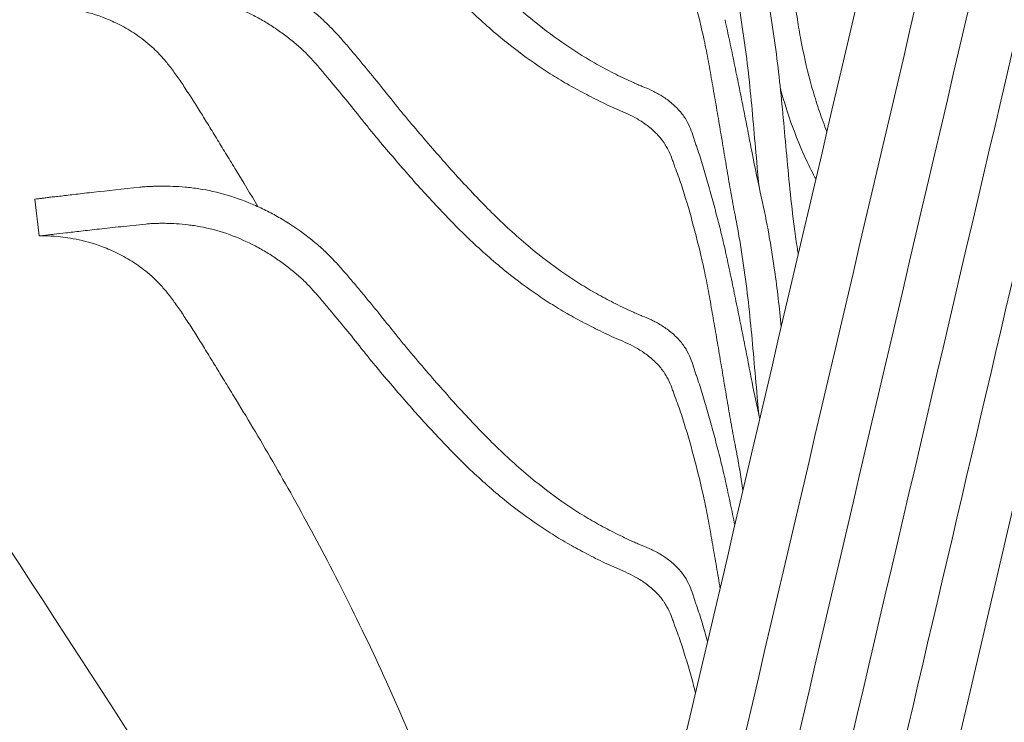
# Model space of a CAD drawing. Header units: centimetres. Extents: x -28 to 145, y -313 to 96.
# Tile 39 of 64: x 78 to 99, y -132 to -118. Entities that reach past the tile are written whole.
import ezdxf

# ---------------------------------------------------------------- set-up
doc = ezdxf.new("R2010")
doc.units = ezdxf.units.CM
doc.layers.add('Main lines', color=7, linetype='Continuous', lineweight=13, true_color=0x000000)
doc.layers.add('Predefinito', color=7, linetype='Continuous', true_color=0x000000)

# ---------------------------------------------------------------- blocks, each defined once
blk = doc.blocks.new('CB-298_Petal_Stacked_2D_Side')
at = {"layer": 'Main lines'}
blk.add_line((-39.217, 77.412), (-39.125, 76.645), dxfattribs=at)
for points in [[(-18.27, 97.932), (-21.06, 86.013), (-23.849, 74.093), (-26.639, 62.174)], [(-25.471, 61.899), (-22.681, 73.819), (-19.892, 85.739), (-17.102, 97.658)], [(-25.471, 57.126), (-22.681, 69.046), (-19.892, 80.966), (-17.102, 92.886)], [(-24.738, 55.483), (-22.193, 66.36), (-19.647, 77.236), (-17.102, 88.113)], [(-23.59, 55.616), (-21.428, 64.857), (-19.265, 74.099), (-17.102, 83.34)], [(-22.433, 55.788), (-20.656, 63.381), (-18.879, 70.974), (-17.102, 78.567)], [(-29.228, 53.957), (-34.463, 62.014), (-39.698, 70.071), (-44.933, 78.128)], [(-37.028, 77.66), (-37.391, 77.622), (-37.709, 77.586), (-37.983, 77.556)], [(-21.276, 55.96), (-19.884, 61.905), (-18.493, 67.85), (-17.102, 73.794)], [(-20.118, 56.132), (-19.113, 60.429), (-18.107, 64.725), (-17.102, 69.022)]]:
    blk.add_open_spline(points, degree=3, dxfattribs=at)
for points, knots in [([(-28.809, 81.09), (-29.072, 81.303), (-29.325, 81.529), (-29.694, 81.884), (-29.816, 82.006), (-30.055, 82.252), (-30.173, 82.378), (-30.409, 82.632), (-30.526, 82.761), (-30.758, 83.023), (-30.874, 83.155), (-31.106, 83.422), (-31.222, 83.557), (-31.395, 83.761), (-31.453, 83.83), (-31.567, 83.968), (-31.624, 84.038), (-31.793, 84.248), (-31.906, 84.39), (-32.135, 84.674), (-32.251, 84.816), (-32.429, 85.03), (-32.488, 85.102), (-32.608, 85.245), (-32.669, 85.316), (-32.761, 85.424), (-32.793, 85.46), (-32.856, 85.532), (-32.888, 85.568), (-32.953, 85.639), (-32.986, 85.675), (-33.053, 85.745), (-33.088, 85.78), (-33.193, 85.883), (-33.265, 85.949), (-33.415, 86.077), (-33.492, 86.139), (-33.729, 86.32), (-33.896, 86.434), (-34.161, 86.591), (-34.252, 86.641), (-34.436, 86.736), (-34.529, 86.78), (-34.814, 86.906), (-35.011, 86.978), (-35.214, 87.039)], [80.733247, 80.733247, 80.733247, 80.733247, 93.514364, 93.514364, 99.904922, 99.904922, 106.29548, 106.29548, 112.686038, 112.686038, 119.076596, 119.076596, 125.467154, 125.467154, 128.662433, 128.662433, 131.857713, 131.857713, 138.248271, 138.248271, 144.638829, 144.638829, 147.834108, 147.834108, 151.029387, 151.029387, 152.627027, 152.627027, 154.224666, 154.224666, 155.822306, 155.822306, 157.419945, 157.419945, 160.615224, 160.615224, 163.810503, 163.810503, 170.201062, 170.201062, 173.396341, 173.396341, 176.59162, 176.59162, 182.982178, 182.982178, 182.982178, 182.982178]), ([(-22.745, 78.812), (-22.772, 78.88), (-22.799, 78.949), (-22.876, 79.158), (-22.924, 79.301), (-23.014, 79.584), (-23.055, 79.726), (-23.169, 80.152), (-23.232, 80.436), (-23.312, 80.862), (-23.336, 81.003), (-23.369, 81.216), (-23.38, 81.286), (-23.4, 81.427), (-23.41, 81.497), (-23.456, 81.846), (-23.486, 82.12), (-23.542, 82.66), (-23.566, 82.925), (-23.614, 83.45), (-23.637, 83.708), (-23.71, 84.477), (-23.763, 84.979), (-23.868, 85.729), (-23.907, 85.978), (-23.997, 86.477), (-24.047, 86.727), (-24.104, 86.98)], [-91.120824, -91.120824, -91.120824, -91.120824, -88.918503, -88.918503, -84.472578, -84.472578, -80.026653, -80.026653, -71.134803, -71.134803, -66.688877, -66.688877, -64.465915, -64.465915, -62.242952, -62.242952, -53.351102, -53.351102, -44.459252, -44.459252, -35.567401, -35.567401, -17.783701, -17.783701, -8.89185, -8.89185, 0, 0, 0, 0]), ([(-29.4, 80.665), (-29.523, 80.764), (-29.645, 80.866), (-29.883, 81.074), (-30.001, 81.181), (-30.232, 81.4), (-30.347, 81.512), (-30.573, 81.739), (-30.684, 81.855), (-30.906, 82.09), (-31.016, 82.209), (-31.236, 82.451), (-31.344, 82.573), (-31.562, 82.822), (-31.671, 82.947), (-31.889, 83.2), (-31.998, 83.328), (-32.159, 83.523), (-32.213, 83.589), (-32.32, 83.721), (-32.373, 83.787), (-32.532, 83.987), (-32.639, 84.121), (-32.856, 84.388), (-32.966, 84.521), (-33.133, 84.72), (-33.189, 84.786), (-33.274, 84.886), (-33.303, 84.919), (-33.36, 84.984), (-33.389, 85.017), (-33.476, 85.114), (-33.535, 85.177), (-33.627, 85.268), (-33.659, 85.298), (-33.723, 85.356), (-33.755, 85.385), (-33.855, 85.47), (-33.925, 85.525), (-34.067, 85.632), (-34.14, 85.684), (-34.291, 85.786), (-34.369, 85.834), (-34.528, 85.928), (-34.611, 85.973), (-34.865, 86.1), (-35.041, 86.175), (-35.225, 86.239)], [125.544604, 125.544604, 125.544604, 125.544604, 131.547296, 131.547296, 137.549988, 137.549988, 143.55268, 143.55268, 149.555372, 149.555372, 155.558065, 155.558065, 161.560757, 161.560757, 167.563449, 167.563449, 173.566141, 173.566141, 176.567487, 176.567487, 179.568833, 179.568833, 185.571525, 185.571525, 191.574217, 191.574217, 194.575563, 194.575563, 196.076236, 196.076236, 197.576909, 197.576909, 200.578255, 200.578255, 202.078928, 202.078928, 203.579601, 203.579601, 206.580947, 206.580947, 209.582293, 209.582293, 212.583639, 212.583639, 215.584986, 215.584986, 221.587678, 221.587678, 221.587678, 221.587678]), ([(-25.298, 80.716), (-25.357, 80.988), (-25.421, 81.255), (-25.56, 81.782), (-25.634, 82.041), (-25.731, 82.356), (-25.751, 82.419), (-25.792, 82.543), (-25.814, 82.605), (-25.859, 82.728), (-25.882, 82.79), (-25.915, 82.881), (-25.926, 82.911), (-25.948, 82.971), (-25.958, 83.001), (-25.991, 83.09), (-26.015, 83.15), (-26.062, 83.242), (-26.079, 83.273), (-26.108, 83.32), (-26.119, 83.336), (-26.14, 83.368), (-26.152, 83.384), (-26.188, 83.432), (-26.213, 83.463), (-26.269, 83.525), (-26.3, 83.556), (-26.362, 83.615), (-26.394, 83.644), (-26.461, 83.698), (-26.495, 83.725), (-26.564, 83.774), (-26.599, 83.797), (-26.668, 83.84), (-26.703, 83.861), (-26.806, 83.918), (-26.872, 83.95), (-27.002, 84.008), (-27.066, 84.035), (-27.193, 84.09), (-27.256, 84.118), (-27.383, 84.177), (-27.445, 84.208), (-27.57, 84.27), (-27.632, 84.301), (-27.817, 84.396), (-27.938, 84.461), (-28.177, 84.595), (-28.295, 84.665), (-28.526, 84.808), (-28.639, 84.882), (-28.974, 85.109), (-29.19, 85.269), (-29.4, 85.438)], [44.040833, 44.040833, 44.040833, 44.040833, 54.228804, 54.228804, 64.416776, 64.416776, 66.963769, 66.963769, 69.510761, 69.510761, 72.057754, 72.057754, 73.331251, 73.331251, 74.604747, 74.604747, 77.15174, 77.15174, 78.425236, 78.425236, 79.061985, 79.061985, 79.698733, 79.698733, 80.972229, 80.972229, 82.245726, 82.245726, 83.519222, 83.519222, 84.792719, 84.792719, 86.066215, 86.066215, 87.339711, 87.339711, 89.886704, 89.886704, 92.433697, 92.433697, 94.98069, 94.98069, 97.527683, 97.527683, 100.074676, 100.074676, 105.168661, 105.168661, 110.262647, 110.262647, 115.356633, 115.356633, 125.544604, 125.544604, 125.544604, 125.544604]), ([(-28.809, 76.317), (-29.072, 76.53), (-29.325, 76.756), (-29.694, 77.112), (-29.816, 77.233), (-30.055, 77.479), (-30.173, 77.605), (-30.409, 77.859), (-30.526, 77.988), (-30.758, 78.25), (-30.874, 78.382), (-31.106, 78.649), (-31.222, 78.784), (-31.395, 78.988), (-31.453, 79.057), (-31.567, 79.196), (-31.624, 79.265), (-31.793, 79.476), (-31.906, 79.617), (-32.135, 79.901), (-32.251, 80.043), (-32.429, 80.257), (-32.488, 80.329), (-32.608, 80.472), (-32.669, 80.544), (-32.761, 80.651), (-32.793, 80.687), (-32.856, 80.759), (-32.888, 80.795), (-32.953, 80.866), (-32.986, 80.902), (-33.053, 80.972), (-33.088, 81.007), (-33.193, 81.11), (-33.265, 81.176), (-33.415, 81.304), (-33.492, 81.366), (-33.729, 81.547), (-33.896, 81.661), (-34.161, 81.818), (-34.252, 81.868), (-34.436, 81.963), (-34.529, 82.007), (-34.814, 82.133), (-35.011, 82.206), (-35.214, 82.267)], [80.733247, 80.733247, 80.733247, 80.733247, 93.514364, 93.514364, 99.904922, 99.904922, 106.29548, 106.29548, 112.686038, 112.686038, 119.076596, 119.076596, 125.467154, 125.467154, 128.662433, 128.662433, 131.857713, 131.857713, 138.248271, 138.248271, 144.638829, 144.638829, 147.834108, 147.834108, 151.029387, 151.029387, 152.627027, 152.627027, 154.224666, 154.224666, 155.822306, 155.822306, 157.419945, 157.419945, 160.615224, 160.615224, 163.810503, 163.810503, 170.201062, 170.201062, 173.396341, 173.396341, 176.59162, 176.59162, 182.982178, 182.982178, 182.982178, 182.982178]), ([(-23.341, 76.265), (-23.347, 76.301), (-23.353, 76.336), (-23.369, 76.443), (-23.38, 76.514), (-23.4, 76.654), (-23.41, 76.725), (-23.456, 77.073), (-23.486, 77.347), (-23.542, 77.887), (-23.566, 78.152), (-23.614, 78.677), (-23.637, 78.936), (-23.71, 79.704), (-23.763, 80.207), (-23.868, 80.956), (-23.907, 81.205), (-23.997, 81.704), (-24.047, 81.955), (-24.104, 82.207)], [-67.810614, -67.810614, -67.810614, -67.810614, -66.688877, -66.688877, -64.465915, -64.465915, -62.242952, -62.242952, -53.351102, -53.351102, -44.459252, -44.459252, -35.567401, -35.567401, -17.783701, -17.783701, -8.89185, -8.89185, 0, 0, 0, 0]), ([(-24.655, 81.855), (-24.629, 81.726), (-24.606, 81.599), (-24.561, 81.344), (-24.54, 81.217), (-24.48, 80.835), (-24.445, 80.582), (-24.349, 79.817), (-24.303, 79.302), (-24.233, 78.509), (-24.21, 78.242), (-24.177, 77.874), (-24.168, 77.779), (-24.158, 77.683)], [826.748277, 826.748277, 826.748277, 826.748277, 831.298096, 831.298096, 835.847915, 835.847915, 844.947553, 844.947553, 863.146828, 863.146828, 872.246466, 872.246466, 875.414537, 875.414537, 875.414537, 875.414537]), ([(-39.125, 81.418), (-39.11, 81.418), (-39.07, 81.419), (-38.937, 81.418), (-38.844, 81.416), (-38.607, 81.394), (-38.463, 81.374), (-38.126, 81.3), (-37.934, 81.245), (-37.624, 81.12), (-37.517, 81.07), (-37.298, 80.954), (-37.186, 80.886), (-37.019, 80.77), (-36.963, 80.728), (-36.852, 80.639), (-36.797, 80.592), (-36.69, 80.492), (-36.639, 80.441), (-36.563, 80.358), (-36.537, 80.329), (-36.486, 80.267), (-36.46, 80.235), (-36.381, 80.136), (-36.328, 80.065), (-36.222, 79.915), (-36.168, 79.836), (-36.058, 79.67), (-36.002, 79.584), (-35.889, 79.408), (-35.832, 79.317), (-35.716, 79.131), (-35.658, 79.036), (-35.538, 78.841), (-35.477, 78.741), (-35.352, 78.537), (-35.289, 78.433), (-35.224, 78.328)], [366.050113, 366.050113, 366.050113, 366.050113, 381.302583, 381.302583, 396.555052, 396.555052, 411.807521, 411.807521, 427.05999, 427.05999, 434.686224, 434.686224, 442.312459, 442.312459, 446.125576, 446.125576, 449.938693, 449.938693, 453.75181, 453.75181, 455.658369, 455.658369, 457.564928, 457.564928, 461.378045, 461.378045, 465.191162, 465.191162, 469.004279, 469.004279, 472.817397, 472.817397, 476.630514, 476.630514, 480.443631, 480.443631, 484.256748, 484.256748, 484.256748, 484.256748]), ([(-29.4, 75.892), (-29.523, 75.991), (-29.645, 76.093), (-29.883, 76.301), (-30.001, 76.408), (-30.232, 76.627), (-30.347, 76.739), (-30.573, 76.966), (-30.684, 77.082), (-30.906, 77.317), (-31.016, 77.437), (-31.236, 77.678), (-31.344, 77.8), (-31.562, 78.049), (-31.671, 78.174), (-31.889, 78.428), (-31.998, 78.555), (-32.159, 78.75), (-32.213, 78.816), (-32.32, 78.948), (-32.373, 79.015), (-32.532, 79.214), (-32.639, 79.348), (-32.856, 79.615), (-32.966, 79.749), (-33.133, 79.947), (-33.189, 80.014), (-33.274, 80.113), (-33.303, 80.146), (-33.36, 80.212), (-33.389, 80.244), (-33.476, 80.341), (-33.535, 80.404), (-33.627, 80.496), (-33.659, 80.525), (-33.723, 80.583), (-33.755, 80.612), (-33.855, 80.697), (-33.925, 80.752), (-34.067, 80.859), (-34.14, 80.912), (-34.291, 81.013), (-34.369, 81.062), (-34.528, 81.155), (-34.611, 81.2), (-34.865, 81.328), (-35.041, 81.402), (-35.225, 81.467)], [81.503771, 81.503771, 81.503771, 81.503771, 87.506463, 87.506463, 93.509155, 93.509155, 99.511847, 99.511847, 105.514539, 105.514539, 111.517231, 111.517231, 117.519924, 117.519924, 123.522616, 123.522616, 129.525308, 129.525308, 132.526654, 132.526654, 135.528, 135.528, 141.530692, 141.530692, 147.533384, 147.533384, 150.53473, 150.53473, 152.035403, 152.035403, 153.536076, 153.536076, 156.537422, 156.537422, 158.038095, 158.038095, 159.538768, 159.538768, 162.540114, 162.540114, 165.54146, 165.54146, 168.542806, 168.542806, 171.544152, 171.544152, 177.546845, 177.546845, 177.546845, 177.546845]), ([(-25.52, 78.699), (-25.54, 78.759), (-25.559, 78.818), (-25.608, 78.939), (-25.637, 78.999), (-25.693, 79.093), (-25.714, 79.124), (-25.759, 79.186), (-25.784, 79.217), (-25.837, 79.278), (-25.867, 79.308), (-25.928, 79.367), (-25.959, 79.394), (-26.024, 79.448), (-26.058, 79.474), (-26.125, 79.522), (-26.159, 79.544), (-26.227, 79.585), (-26.262, 79.605), (-26.328, 79.64), (-26.361, 79.657), (-26.458, 79.702), (-26.521, 79.729), (-26.614, 79.767), (-26.645, 79.78), (-26.707, 79.806), (-26.737, 79.819), (-26.83, 79.86), (-26.891, 79.888), (-27.014, 79.947), (-27.075, 79.977), (-27.256, 80.068), (-27.374, 80.13), (-27.609, 80.26), (-27.724, 80.328), (-27.951, 80.468), (-28.063, 80.541), (-28.392, 80.765), (-28.603, 80.923), (-28.809, 81.09)], [30.274968, 30.274968, 30.274968, 30.274968, 32.797882, 32.797882, 35.320796, 35.320796, 36.582253, 36.582253, 37.84371, 37.84371, 39.105167, 39.105167, 40.366624, 40.366624, 41.628081, 41.628081, 42.889538, 42.889538, 44.150995, 44.150995, 45.412452, 45.412452, 47.935366, 47.935366, 49.196823, 49.196823, 50.45828, 50.45828, 52.981193, 52.981193, 55.504107, 55.504107, 60.549935, 60.549935, 65.595763, 65.595763, 70.641591, 70.641591, 80.733247, 80.733247, 80.733247, 80.733247]), ([(-24.104, 77.434), (-24.175, 77.752), (-24.24, 78.065), (-24.332, 78.533), (-24.362, 78.689), (-24.423, 78.999), (-24.454, 79.154), (-24.515, 79.463), (-24.546, 79.617), (-24.608, 79.925), (-24.64, 80.079), (-24.702, 80.384), (-24.734, 80.537), (-24.798, 80.84), (-24.83, 80.991), (-24.864, 81.141)], [0, 0, 0, 0, 11.118981, 11.118981, 16.678471, 16.678471, 22.237961, 22.237961, 27.797452, 27.797452, 33.356942, 33.356942, 38.916432, 38.916432, 44.475923, 44.475923, 44.475923, 44.475923]), ([(-25.298, 75.943), (-25.357, 76.215), (-25.421, 76.482), (-25.56, 77.009), (-25.634, 77.268), (-25.731, 77.583), (-25.751, 77.646), (-25.792, 77.77), (-25.814, 77.832), (-25.859, 77.956), (-25.882, 78.017), (-25.915, 78.108), (-25.926, 78.138), (-25.948, 78.198), (-25.958, 78.228), (-25.991, 78.318), (-26.015, 78.377), (-26.062, 78.469), (-26.079, 78.5), (-26.108, 78.547), (-26.119, 78.563), (-26.14, 78.595), (-26.152, 78.611), (-26.188, 78.659), (-26.213, 78.69), (-26.269, 78.752), (-26.3, 78.783), (-26.362, 78.843), (-26.394, 78.871), (-26.461, 78.926), (-26.495, 78.952), (-26.564, 79.001), (-26.599, 79.024), (-26.668, 79.068), (-26.703, 79.088), (-26.806, 79.145), (-26.872, 79.177), (-27.002, 79.236), (-27.066, 79.262), (-27.193, 79.317), (-27.256, 79.345), (-27.383, 79.404), (-27.445, 79.435), (-27.57, 79.497), (-27.632, 79.528), (-27.817, 79.623), (-27.938, 79.688), (-28.177, 79.823), (-28.295, 79.892), (-28.526, 80.035), (-28.639, 80.109), (-28.974, 80.336), (-29.19, 80.496), (-29.4, 80.665)], [44.040833, 44.040833, 44.040833, 44.040833, 54.228804, 54.228804, 64.416776, 64.416776, 66.963769, 66.963769, 69.510761, 69.510761, 72.057754, 72.057754, 73.331251, 73.331251, 74.604747, 74.604747, 77.15174, 77.15174, 78.425236, 78.425236, 79.061985, 79.061985, 79.698733, 79.698733, 80.972229, 80.972229, 82.245726, 82.245726, 83.519222, 83.519222, 84.792719, 84.792719, 86.066215, 86.066215, 87.339711, 87.339711, 89.886704, 89.886704, 92.433697, 92.433697, 94.98069, 94.98069, 97.527683, 97.527683, 100.074676, 100.074676, 105.168661, 105.168661, 110.262647, 110.262647, 115.356633, 115.356633, 125.544604, 125.544604, 125.544604, 125.544604]), ([(-25.129, 79.821), (-25.142, 79.896), (-25.155, 79.971), (-25.182, 80.121), (-25.195, 80.196), (-25.237, 80.419), (-25.266, 80.568), (-25.298, 80.716)], [33.030625, 33.030625, 33.030625, 33.030625, 35.783177, 35.783177, 38.535729, 38.535729, 44.040833, 44.040833, 44.040833, 44.040833]), ([(-24.655, 77.082), (-24.686, 77.237), (-24.714, 77.392), (-24.769, 77.699), (-24.795, 77.852), (-24.846, 78.157), (-24.872, 78.31), (-24.923, 78.614), (-24.948, 78.765), (-24.999, 79.068), (-25.025, 79.219), (-25.077, 79.521), (-25.103, 79.671), (-25.129, 79.821)], [0, 0, 0, 0, 5.505104, 5.505104, 11.010208, 11.010208, 16.515312, 16.515312, 22.020417, 22.020417, 27.525521, 27.525521, 33.030625, 33.030625, 33.030625, 33.030625]), ([(-22.975, 77.828), (-22.982, 77.84), (-22.988, 77.852), (-23.03, 77.931), (-23.065, 77.999), (-23.166, 78.204), (-23.229, 78.341), (-23.407, 78.758), (-23.51, 79.041), (-23.641, 79.456), (-23.678, 79.585), (-23.713, 79.715)], [-98.228524, -98.228524, -98.228524, -98.228524, -97.821108, -97.821108, -95.546198, -95.546198, -90.996379, -90.996379, -81.896741, -81.896741, -77.833348, -77.833348, -77.833348, -77.833348]), ([(-24.864, 76.368), (-24.895, 76.505), (-24.927, 76.641), (-24.994, 76.911), (-25.029, 77.045), (-25.1, 77.311), (-25.136, 77.443), (-25.209, 77.703), (-25.246, 77.832), (-25.32, 78.086), (-25.357, 78.211), (-25.417, 78.396), (-25.439, 78.458), (-25.47, 78.549), (-25.48, 78.579), (-25.501, 78.64), (-25.51, 78.67), (-25.52, 78.699)], [0, 0, 0, 0, 5.045828, 5.045828, 10.091656, 10.091656, 15.137484, 15.137484, 20.183312, 20.183312, 25.22914, 25.22914, 27.752054, 27.752054, 29.013511, 29.013511, 30.274968, 30.274968, 30.274968, 30.274968]), ([(-35.224, 78.328), (-35.16, 78.223), (-35.095, 78.117), (-34.881, 77.767), (-34.73, 77.515), (-34.575, 77.255)], [484.256748, 484.256748, 484.256748, 484.256748, 488.069866, 488.069866, 496.688866, 496.688866, 496.688866, 496.688866]), ([(-35.214, 77.494), (-35.415, 77.554), (-35.613, 77.597), (-35.852, 77.633), (-35.9, 77.64), (-35.994, 77.651), (-36.04, 77.656), (-36.176, 77.668), (-36.262, 77.674), (-36.425, 77.68), (-36.501, 77.681), (-36.608, 77.681), (-36.642, 77.681), (-36.707, 77.679), (-36.738, 77.678), (-36.824, 77.675), (-36.875, 77.672), (-36.941, 77.668), (-36.961, 77.666), (-36.998, 77.663), (-37.014, 77.662), (-37.028, 77.66)], [182.982178, 182.982178, 182.982178, 182.982178, 189.316668, 189.316668, 190.900291, 190.900291, 192.483914, 192.483914, 195.651159, 195.651159, 198.818404, 198.818404, 200.402027, 200.402027, 201.985649, 201.985649, 205.152894, 205.152894, 206.736517, 206.736517, 208.32014, 208.32014, 208.32014, 208.32014]), ([(-37.983, 77.556), (-38.051, 77.548), (-38.117, 77.541), (-38.242, 77.527), (-38.302, 77.519), (-38.416, 77.505), (-38.47, 77.499), (-38.573, 77.486), (-38.621, 77.481), (-38.713, 77.471), (-38.756, 77.466), (-38.836, 77.458), (-38.873, 77.453), (-38.942, 77.445), (-38.973, 77.44), (-39.03, 77.433), (-39.056, 77.429), (-39.125, 77.421), (-39.159, 77.418), (-39.205, 77.414), (-39.217, 77.412), (-39.217, 77.412)], [249.09233, 249.09233, 249.09233, 249.09233, 259.285378, 259.285378, 269.478425, 269.478425, 279.671473, 279.671473, 289.86452, 289.86452, 300.057568, 300.057568, 310.250616, 310.250616, 320.443663, 320.443663, 330.636711, 330.636711, 351.022806, 351.022806, 371.408755, 371.408755, 371.408755, 371.408755]), ([(-28.809, 71.544), (-29.072, 71.757), (-29.325, 71.983), (-29.694, 72.339), (-29.816, 72.46), (-30.055, 72.707), (-30.173, 72.832), (-30.409, 73.086), (-30.526, 73.216), (-30.758, 73.477), (-30.874, 73.609), (-31.106, 73.876), (-31.222, 74.011), (-31.395, 74.216), (-31.453, 74.284), (-31.567, 74.423), (-31.624, 74.493), (-31.793, 74.703), (-31.906, 74.844), (-32.135, 75.128), (-32.251, 75.271), (-32.429, 75.485), (-32.488, 75.556), (-32.608, 75.699), (-32.669, 75.771), (-32.761, 75.878), (-32.793, 75.914), (-32.856, 75.986), (-32.888, 76.022), (-32.953, 76.093), (-32.986, 76.129), (-33.053, 76.199), (-33.088, 76.234), (-33.193, 76.337), (-33.265, 76.403), (-33.415, 76.531), (-33.492, 76.593), (-33.729, 76.774), (-33.896, 76.888), (-34.161, 77.045), (-34.252, 77.096), (-34.436, 77.19), (-34.529, 77.235), (-34.814, 77.36), (-35.011, 77.433), (-35.214, 77.494)], [80.733247, 80.733247, 80.733247, 80.733247, 93.514364, 93.514364, 99.904922, 99.904922, 106.29548, 106.29548, 112.686038, 112.686038, 119.076596, 119.076596, 125.467154, 125.467154, 128.662433, 128.662433, 131.857713, 131.857713, 138.248271, 138.248271, 144.638829, 144.638829, 147.834108, 147.834108, 151.029387, 151.029387, 152.627027, 152.627027, 154.224666, 154.224666, 155.822306, 155.822306, 157.419945, 157.419945, 160.615224, 160.615224, 163.810503, 163.810503, 170.201062, 170.201062, 173.396341, 173.396341, 176.59162, 176.59162, 182.982178, 182.982178, 182.982178, 182.982178]), ([(-23.694, 74.756), (-23.734, 75.153), (-23.778, 75.544), (-23.868, 76.183), (-23.907, 76.432), (-23.997, 76.931), (-24.047, 77.182), (-24.104, 77.434)], [-31.65209, -31.65209, -31.65209, -31.65209, -17.783701, -17.783701, -8.89185, -8.89185, 0, 0, 0, 0]), ([(-24.158, 72.91), (-24.168, 73.006), (-24.177, 73.101), (-24.21, 73.469), (-24.233, 73.737), (-24.303, 74.53), (-24.349, 75.044), (-24.445, 75.809), (-24.48, 76.063), (-24.54, 76.444), (-24.561, 76.571), (-24.606, 76.826), (-24.629, 76.954), (-24.655, 77.082)], [-48.670793, -48.670793, -48.670793, -48.670793, -45.49819, -45.49819, -36.398552, -36.398552, -18.199276, -18.199276, -9.099638, -9.099638, -4.549819, -4.549819, 0, 0, 0, 0]), ([(-37.873, 76.79), (-38.012, 76.775), (-38.139, 76.76), (-38.313, 76.739), (-38.368, 76.732), (-38.473, 76.72), (-38.522, 76.714), (-38.661, 76.699), (-38.742, 76.691), (-38.847, 76.678), (-38.878, 76.674), (-38.936, 76.666), (-38.962, 76.662), (-39.032, 76.654), (-39.067, 76.651), (-39.114, 76.647), (-39.125, 76.645), (-39.125, 76.645)], [161.320429, 161.320429, 161.320429, 161.320429, 181.858081, 181.858081, 192.126907, 192.126907, 202.395733, 202.395733, 222.933386, 222.933386, 233.202212, 233.202212, 243.471038, 243.471038, 264.00869, 264.00869, 284.546343, 284.546343, 284.546343, 284.546343]), ([(-36.904, 76.894), (-37.088, 76.875), (-37.261, 76.856), (-37.584, 76.821), (-37.734, 76.805), (-37.873, 76.79)], [120.245124, 120.245124, 120.245124, 120.245124, 140.782776, 140.782776, 161.320429, 161.320429, 161.320429, 161.320429]), ([(-35.225, 76.694), (-35.411, 76.759), (-35.594, 76.805), (-35.815, 76.846), (-35.858, 76.853), (-35.945, 76.866), (-35.988, 76.872), (-36.113, 76.887), (-36.193, 76.894), (-36.343, 76.904), (-36.413, 76.907), (-36.511, 76.908), (-36.543, 76.909), (-36.604, 76.908), (-36.632, 76.908), (-36.713, 76.906), (-36.76, 76.904), (-36.842, 76.899), (-36.876, 76.897), (-36.904, 76.894)], [96.043074, 96.043074, 96.043074, 96.043074, 102.093586, 102.093586, 103.606214, 103.606214, 105.118843, 105.118843, 108.144099, 108.144099, 111.169355, 111.169355, 112.681983, 112.681983, 114.194611, 114.194611, 117.219868, 117.219868, 120.245124, 120.245124, 120.245124, 120.245124]), ([(-39.125, 76.645), (-39.11, 76.645), (-39.07, 76.647), (-38.937, 76.645), (-38.844, 76.643), (-38.607, 76.621), (-38.463, 76.601), (-38.126, 76.527), (-37.934, 76.473), (-37.624, 76.347), (-37.517, 76.297), (-37.298, 76.181), (-37.186, 76.114), (-37.019, 75.997), (-36.963, 75.955), (-36.852, 75.866), (-36.797, 75.819), (-36.69, 75.72), (-36.639, 75.669), (-36.563, 75.585), (-36.537, 75.556), (-36.486, 75.495), (-36.46, 75.463), (-36.381, 75.363), (-36.328, 75.292), (-36.222, 75.142), (-36.168, 75.063), (-36.058, 74.897), (-36.002, 74.811), (-35.889, 74.635), (-35.832, 74.544), (-35.716, 74.359), (-35.658, 74.263), (-35.538, 74.068), (-35.477, 73.968), (-35.352, 73.764), (-35.289, 73.66), (-35.224, 73.555)], [284.546343, 284.546343, 284.546343, 284.546343, 299.798812, 299.798812, 315.051282, 315.051282, 330.303752, 330.303752, 345.556222, 345.556222, 353.182457, 353.182457, 360.808692, 360.808692, 364.621809, 364.621809, 368.434927, 368.434927, 372.248044, 372.248044, 374.154603, 374.154603, 376.061162, 376.061162, 379.874279, 379.874279, 383.687397, 383.687397, 387.500514, 387.500514, 391.313632, 391.313632, 395.126749, 395.126749, 398.939867, 398.939867, 402.752984, 402.752984, 402.752984, 402.752984]), ([(-29.4, 71.12), (-29.523, 71.219), (-29.645, 71.32), (-29.883, 71.529), (-30.001, 71.635), (-30.232, 71.854), (-30.347, 71.966), (-30.573, 72.194), (-30.684, 72.309), (-30.906, 72.545), (-31.016, 72.664), (-31.236, 72.905), (-31.344, 73.027), (-31.562, 73.276), (-31.671, 73.402), (-31.889, 73.655), (-31.998, 73.782), (-32.159, 73.978), (-32.213, 74.043), (-32.32, 74.175), (-32.373, 74.242), (-32.532, 74.442), (-32.639, 74.576), (-32.856, 74.843), (-32.966, 74.976), (-33.133, 75.175), (-33.189, 75.241), (-33.274, 75.34), (-33.303, 75.373), (-33.36, 75.439), (-33.389, 75.471), (-33.476, 75.568), (-33.535, 75.632), (-33.627, 75.723), (-33.659, 75.752), (-33.723, 75.81), (-33.755, 75.839), (-33.855, 75.924), (-33.925, 75.979), (-34.067, 76.087), (-34.14, 76.139), (-34.291, 76.24), (-34.369, 76.289), (-34.528, 76.382), (-34.611, 76.427), (-34.865, 76.555), (-35.041, 76.63), (-35.225, 76.694)], [0, 0, 0, 0, 6.002692, 6.002692, 12.005384, 12.005384, 18.008076, 18.008076, 24.010768, 24.010768, 30.01346, 30.01346, 36.016153, 36.016153, 42.018845, 42.018845, 48.021537, 48.021537, 51.022883, 51.022883, 54.024229, 54.024229, 60.026921, 60.026921, 66.029613, 66.029613, 69.030959, 69.030959, 70.531632, 70.531632, 72.032305, 72.032305, 75.033651, 75.033651, 76.534324, 76.534324, 78.034997, 78.034997, 81.036343, 81.036343, 84.037689, 84.037689, 87.039035, 87.039035, 90.040381, 90.040381, 96.043074, 96.043074, 96.043074, 96.043074]), ([(-24.143, 72.839), (-24.199, 73.096), (-24.251, 73.351), (-24.332, 73.761), (-24.362, 73.916), (-24.423, 74.227), (-24.454, 74.381), (-24.515, 74.69), (-24.546, 74.845), (-24.608, 75.152), (-24.64, 75.306), (-24.702, 75.611), (-24.734, 75.764), (-24.798, 76.067), (-24.83, 76.218), (-24.864, 76.368)], [-42.39903, -42.39903, -42.39903, -42.39903, -33.356942, -33.356942, -27.797452, -27.797452, -22.237961, -22.237961, -16.678471, -16.678471, -11.118981, -11.118981, -5.55949, -5.55949, 0, 0, 0, 0]), ([(-25.52, 73.927), (-25.54, 73.986), (-25.559, 74.045), (-25.608, 74.166), (-25.637, 74.227), (-25.693, 74.32), (-25.714, 74.352), (-25.759, 74.413), (-25.784, 74.444), (-25.837, 74.505), (-25.867, 74.536), (-25.928, 74.594), (-25.959, 74.622), (-26.024, 74.675), (-26.058, 74.701), (-26.125, 74.749), (-26.159, 74.771), (-26.227, 74.813), (-26.262, 74.832), (-26.328, 74.868), (-26.361, 74.884), (-26.458, 74.93), (-26.521, 74.956), (-26.614, 74.994), (-26.645, 75.007), (-26.707, 75.033), (-26.737, 75.046), (-26.83, 75.087), (-26.891, 75.116), (-27.014, 75.174), (-27.075, 75.204), (-27.256, 75.295), (-27.374, 75.357), (-27.609, 75.487), (-27.724, 75.555), (-27.951, 75.696), (-28.063, 75.768), (-28.392, 75.992), (-28.603, 76.151), (-28.809, 76.317)], [30.274968, 30.274968, 30.274968, 30.274968, 32.797882, 32.797882, 35.320796, 35.320796, 36.582253, 36.582253, 37.84371, 37.84371, 39.105167, 39.105167, 40.366624, 40.366624, 41.628081, 41.628081, 42.889538, 42.889538, 44.150995, 44.150995, 45.412452, 45.412452, 47.935366, 47.935366, 49.196823, 49.196823, 50.45828, 50.45828, 52.981193, 52.981193, 55.504107, 55.504107, 60.549935, 60.549935, 65.595763, 65.595763, 70.641591, 70.641591, 80.733247, 80.733247, 80.733247, 80.733247]), ([(-25.298, 71.17), (-25.357, 71.442), (-25.421, 71.709), (-25.56, 72.236), (-25.634, 72.495), (-25.731, 72.81), (-25.751, 72.873), (-25.792, 72.997), (-25.814, 73.059), (-25.859, 73.183), (-25.882, 73.244), (-25.915, 73.335), (-25.926, 73.365), (-25.948, 73.425), (-25.958, 73.455), (-25.991, 73.545), (-26.015, 73.604), (-26.062, 73.696), (-26.079, 73.727), (-26.108, 73.774), (-26.119, 73.79), (-26.14, 73.822), (-26.152, 73.838), (-26.188, 73.886), (-26.213, 73.918), (-26.269, 73.98), (-26.3, 74.011), (-26.362, 74.07), (-26.394, 74.098), (-26.461, 74.153), (-26.495, 74.179), (-26.564, 74.229), (-26.599, 74.252), (-26.668, 74.295), (-26.703, 74.315), (-26.806, 74.372), (-26.872, 74.404), (-27.002, 74.463), (-27.066, 74.489), (-27.193, 74.544), (-27.256, 74.572), (-27.383, 74.631), (-27.445, 74.662), (-27.57, 74.724), (-27.632, 74.756), (-27.817, 74.851), (-27.938, 74.915), (-28.177, 75.05), (-28.295, 75.119), (-28.526, 75.262), (-28.639, 75.336), (-28.974, 75.563), (-29.19, 75.724), (-29.4, 75.892)], [0, 0, 0, 0, 10.187971, 10.187971, 20.375943, 20.375943, 22.922936, 22.922936, 25.469928, 25.469928, 28.016921, 28.016921, 29.290418, 29.290418, 30.563914, 30.563914, 33.110907, 33.110907, 34.384403, 34.384403, 35.021152, 35.021152, 35.6579, 35.6579, 36.931396, 36.931396, 38.204893, 38.204893, 39.478389, 39.478389, 40.751885, 40.751885, 42.025382, 42.025382, 43.298878, 43.298878, 45.845871, 45.845871, 48.392864, 48.392864, 50.939857, 50.939857, 53.48685, 53.48685, 56.033843, 56.033843, 61.127828, 61.127828, 66.221814, 66.221814, 71.3158, 71.3158, 81.503771, 81.503771, 81.503771, 81.503771]), ([(-25.129, 75.049), (-25.142, 75.124), (-25.155, 75.198), (-25.182, 75.348), (-25.195, 75.423), (-25.237, 75.647), (-25.266, 75.795), (-25.298, 75.943)], [33.030625, 33.030625, 33.030625, 33.030625, 35.783177, 35.783177, 38.535729, 38.535729, 44.040833, 44.040833, 44.040833, 44.040833]), ([(-24.655, 72.309), (-24.686, 72.465), (-24.714, 72.619), (-24.769, 72.926), (-24.795, 73.079), (-24.846, 73.385), (-24.872, 73.537), (-24.923, 73.841), (-24.948, 73.993), (-24.999, 74.295), (-25.025, 74.446), (-25.077, 74.748), (-25.103, 74.899), (-25.129, 75.049)], [0, 0, 0, 0, 5.505104, 5.505104, 11.010208, 11.010208, 16.515312, 16.515312, 22.020417, 22.020417, 27.525521, 27.525521, 33.030625, 33.030625, 33.030625, 33.030625]), ([(-24.864, 71.595), (-24.895, 71.733), (-24.927, 71.869), (-24.994, 72.138), (-25.029, 72.272), (-25.1, 72.538), (-25.136, 72.67), (-25.209, 72.931), (-25.246, 73.059), (-25.32, 73.313), (-25.357, 73.438), (-25.417, 73.623), (-25.439, 73.685), (-25.47, 73.776), (-25.48, 73.807), (-25.501, 73.867), (-25.51, 73.897), (-25.52, 73.927)], [0, 0, 0, 0, 5.045828, 5.045828, 10.091656, 10.091656, 15.137484, 15.137484, 20.183312, 20.183312, 25.22914, 25.22914, 27.752054, 27.752054, 29.013511, 29.013511, 30.274968, 30.274968, 30.274968, 30.274968]), ([(-35.224, 73.555), (-35.16, 73.45), (-35.095, 73.345), (-34.767, 72.807), (-34.494, 72.35), (-33.933, 71.376), (-33.645, 70.858), (-33.059, 69.758), (-32.76, 69.177), (-32.163, 67.95), (-31.864, 67.304), (-31.279, 65.941), (-30.994, 65.225), (-30.587, 64.095), (-30.455, 63.709), (-30.2, 62.919), (-30.077, 62.515), (-29.841, 61.687), (-29.728, 61.263), (-29.511, 60.397), (-29.408, 59.955), (-29.209, 59.051), (-29.114, 58.59), (-28.931, 57.65), (-28.844, 57.17), (-28.756, 56.68)], [402.752984, 402.752984, 402.752984, 402.752984, 406.566102, 406.566102, 421.818571, 421.818571, 437.071041, 437.071041, 452.323511, 452.323511, 467.575981, 467.575981, 482.828451, 482.828451, 490.454686, 490.454686, 498.080921, 498.080921, 505.707156, 505.707156, 513.333391, 513.333391, 520.959626, 520.959626, 528.585847, 528.585847, 528.585847, 528.585847]), ([(-24.491, 71.354), (-24.5, 71.417), (-24.51, 71.48), (-24.54, 71.671), (-24.561, 71.798), (-24.606, 72.053), (-24.629, 72.181), (-24.655, 72.309)], [-11.37314, -11.37314, -11.37314, -11.37314, -9.099638, -9.099638, -4.549819, -4.549819, 0, 0, 0, 0]), ([(-25.52, 69.154), (-25.54, 69.213), (-25.559, 69.272), (-25.608, 69.393), (-25.637, 69.454), (-25.693, 69.547), (-25.714, 69.579), (-25.759, 69.641), (-25.784, 69.671), (-25.837, 69.732), (-25.867, 69.763), (-25.928, 69.821), (-25.959, 69.849), (-26.024, 69.902), (-26.058, 69.928), (-26.125, 69.976), (-26.159, 69.998), (-26.227, 70.04), (-26.262, 70.059), (-26.328, 70.095), (-26.361, 70.111), (-26.458, 70.157), (-26.521, 70.183), (-26.614, 70.221), (-26.645, 70.234), (-26.707, 70.26), (-26.737, 70.273), (-26.83, 70.314), (-26.891, 70.343), (-27.014, 70.402), (-27.075, 70.432), (-27.256, 70.522), (-27.374, 70.585), (-27.609, 70.715), (-27.724, 70.782), (-27.951, 70.923), (-28.063, 70.995), (-28.392, 71.219), (-28.603, 71.378), (-28.809, 71.544)], [30.274968, 30.274968, 30.274968, 30.274968, 32.797882, 32.797882, 35.320796, 35.320796, 36.582253, 36.582253, 37.84371, 37.84371, 39.105167, 39.105167, 40.366624, 40.366624, 41.628081, 41.628081, 42.889538, 42.889538, 44.150995, 44.150995, 45.412452, 45.412452, 47.935366, 47.935366, 49.196823, 49.196823, 50.45828, 50.45828, 52.981193, 52.981193, 55.504107, 55.504107, 60.549935, 60.549935, 65.595763, 65.595763, 70.641591, 70.641591, 80.733247, 80.733247, 80.733247, 80.733247]), ([(-24.66, 70.631), (-24.663, 70.649), (-24.667, 70.668), (-24.702, 70.839), (-24.734, 70.991), (-24.798, 71.295), (-24.83, 71.446), (-24.864, 71.595)], [-11.780646, -11.780646, -11.780646, -11.780646, -11.118981, -11.118981, -5.55949, -5.55949, 0, 0, 0, 0]), ([(-25.476, 67.144), (-25.481, 67.163), (-25.485, 67.181), (-25.56, 67.463), (-25.634, 67.722), (-25.731, 68.038), (-25.751, 68.1), (-25.792, 68.225), (-25.814, 68.287), (-25.859, 68.41), (-25.882, 68.471), (-25.915, 68.562), (-25.926, 68.592), (-25.948, 68.653), (-25.958, 68.682), (-25.991, 68.772), (-26.015, 68.832), (-26.062, 68.923), (-26.079, 68.954), (-26.108, 69.002), (-26.119, 69.017), (-26.14, 69.049), (-26.152, 69.066), (-26.188, 69.113), (-26.213, 69.145), (-26.269, 69.207), (-26.3, 69.238), (-26.362, 69.297), (-26.394, 69.325), (-26.461, 69.38), (-26.495, 69.406), (-26.564, 69.456), (-26.599, 69.479), (-26.668, 69.522), (-26.703, 69.542), (-26.806, 69.599), (-26.872, 69.631), (-27.002, 69.69), (-27.066, 69.716), (-27.193, 69.771), (-27.256, 69.799), (-27.383, 69.859), (-27.445, 69.889), (-27.57, 69.951), (-27.632, 69.983), (-27.817, 70.078), (-27.938, 70.143), (-28.177, 70.277), (-28.295, 70.346), (-28.526, 70.49), (-28.639, 70.563), (-28.974, 70.791), (-29.19, 70.951), (-29.4, 71.12)], [-72.034343, -72.034343, -72.034343, -72.034343, -71.3158, -71.3158, -61.127828, -61.127828, -58.580835, -58.580835, -56.033843, -56.033843, -53.48685, -53.48685, -52.213353, -52.213353, -50.939857, -50.939857, -48.392864, -48.392864, -47.119368, -47.119368, -46.482619, -46.482619, -45.845871, -45.845871, -44.572375, -44.572375, -43.298878, -43.298878, -42.025382, -42.025382, -40.751885, -40.751885, -39.478389, -39.478389, -38.204893, -38.204893, -35.6579, -35.6579, -33.110907, -33.110907, -30.563914, -30.563914, -28.016921, -28.016921, -25.469928, -25.469928, -20.375943, -20.375943, -15.281957, -15.281957, -10.187971, -10.187971, 0, 0, 0, 0]), ([(-25.129, 70.276), (-25.142, 70.351), (-25.155, 70.426), (-25.182, 70.575), (-25.195, 70.65), (-25.237, 70.874), (-25.266, 71.023), (-25.298, 71.17)], [-11.010208, -11.010208, -11.010208, -11.010208, -8.257656, -8.257656, -5.505104, -5.505104, 0, 0, 0, 0]), ([(-24.966, 69.324), (-24.968, 69.34), (-24.971, 69.355), (-24.999, 69.523), (-25.025, 69.674), (-25.077, 69.975), (-25.103, 70.126), (-25.129, 70.276)], [-22.59643, -22.59643, -22.59643, -22.59643, -22.020417, -22.020417, -16.515312, -16.515312, -11.010208, -11.010208, -11.010208, -11.010208]), ([(-25.225, 68.214), (-25.245, 68.281), (-25.264, 68.347), (-25.32, 68.54), (-25.357, 68.665), (-25.417, 68.85), (-25.439, 68.912), (-25.47, 69.003), (-25.48, 69.034), (-25.501, 69.094), (-25.51, 69.124), (-25.52, 69.154)], [17.560631, 17.560631, 17.560631, 17.560631, 20.183312, 20.183312, 25.22914, 25.22914, 27.752054, 27.752054, 29.013511, 29.013511, 30.274968, 30.274968, 30.274968, 30.274968])]:
    blk.add_open_spline(points, degree=3, knots=knots, dxfattribs=at)

msp = doc.modelspace()

# ---------------------------------------------------------------- block references
at = {"layer": 'Predefinito'}
msp.add_blockref('CB-298_Petal_Stacked_2D_Side', (117.811, -198.658), dxfattribs=at)

doc.saveas('drawing.dxf')
